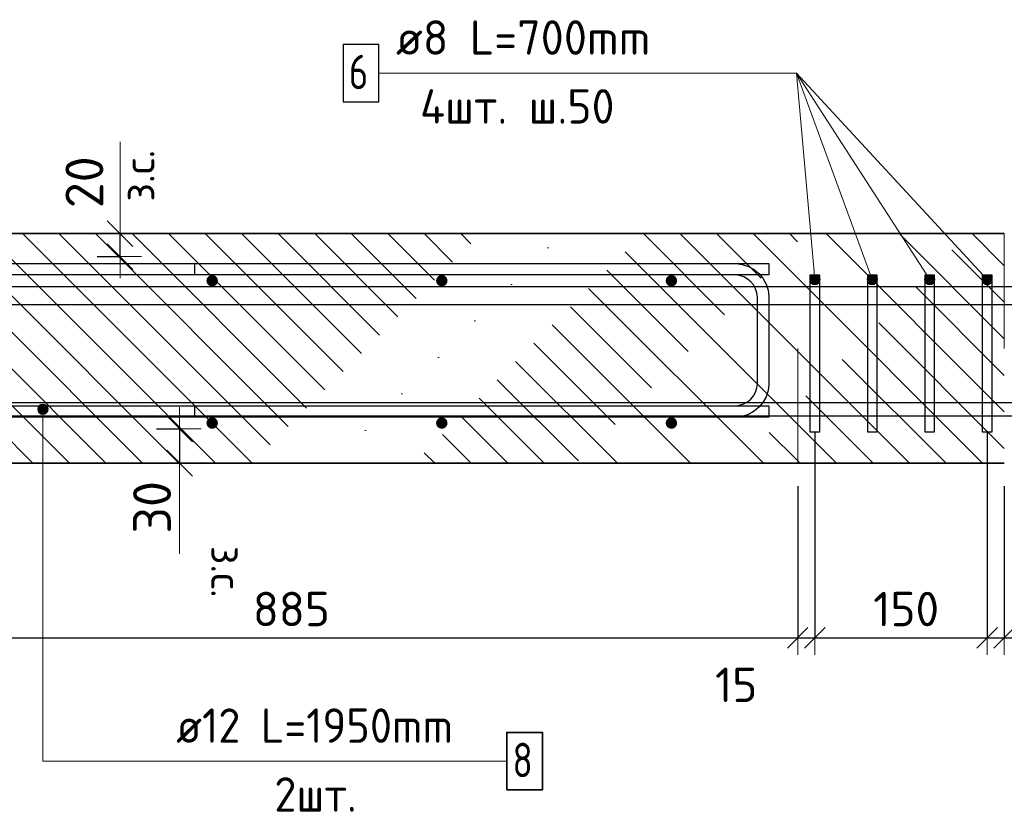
# Model space of a CAD drawing. Header units: metres. Extents: x -38 to 98, y -15 to 21.
# Tile 140 of 147: x 87.705 to 88.563, y -5.735 to -5.044. Entities that reach past the tile are written whole.
import ezdxf

# ---------------------------------------------------------------- set-up
doc = ezdxf.new("R2010")
doc.units = ezdxf.units.M
doc.header["$PDMODE"] = 65
doc.linetypes.add('______2', pattern=[0.0405, 0.03, -0.0105])
for name, color, linetype, lineweight in [('XR$5$Арм. стержнями верхней зоны', 180, 'Continuous', 35), ('XR$5$Арм. стержнями нижней зоны', 180, 'Continuous', 35), ('XR$5$Арм.стержн. Арматура края', 96, 'Continuous', 35), ('XR$5$Арм.стержн. Хомут', 240, 'Continuous', 35), ('XR$5$Арм.стержн.горизонт. 1', 180, 'Continuous', 35), ('XR$5$Арм.стержн.горизонт. 2', 202, 'Continuous', 35), ('XR$5$Перекрытие (1)', 7, 'Continuous', 35), ('XR$5$Размерная линия (1)', 7, 'Continuous', 13), ('XR$5$Размерная линия_ общее', 7, 'Continuous', 13)]:
    doc.layers.add(name, color=color, linetype=linetype, lineweight=lineweight)
doc.styles.add('ISOCPEUR', font='txt')
doc.dimstyles.new('DIMSTYLE_11', dxfattribs={"dimtxt": 0.033, "dimasz": 0.0375, "dimexe": 0, "dimexo": 0, "dimgap": 0.0165, "dimtad": 2, "dimdec": 0, "dimlfac": 1000, "dimrnd": 1, "dimzin": 12, "dimdsep": 46, "dimtxsty": 'ISOCPEUR', "dimblk1": 'ALL_ML_STRICH', "dimblk2": 'ALL_ML_STRICH', "dimsah": 1, "dimcen": 0, "dimclrd": 7, "dimclre": 256, "dimclrt": 7, "dimadec": 0, "dimazin": 0, "dimtfac": 1, "dimtdec": 0, "dimtix": 1, "dimtmove": 2, "dimatfit": 3, "dimfxl": 0, "dimtvp": 1.2, "dimtzin": 0, "dimlwd": 0, "dimlwe": -3, "dimarcsym": 0})
doc.dimstyles.new('DIMSTYLE_24', dxfattribs={"dimtxt": 0.03, "dimasz": 0.03, "dimexe": 0, "dimexo": 0, "dimgap": 0.015, "dimtad": 2, "dimdec": 0, "dimlfac": 1000, "dimrnd": 5, "dimzin": 12, "dimdsep": 46, "dimtxsty": 'ISOCPEUR', "dimblk1": 'ALL_ML_STRICH', "dimblk2": 'ALL_ML_STRICH', "dimsah": 1, "dimcen": 0, "dimclrd": 7, "dimclre": 256, "dimclrt": 7, "dimadec": 0, "dimazin": 0, "dimtfac": 1, "dimtdec": 0, "dimtix": 1, "dimtmove": 2, "dimatfit": 3, "dimfxl": 0, "dimtzin": 0, "dimlwd": 0, "dimlwe": -3, "dimarcsym": 0})
doc.dimstyles.new('DIMSTYLE_32', dxfattribs={"dimtxt": 0.03, "dimasz": 0.03, "dimexe": 0, "dimexo": 0, "dimgap": 0.015, "dimtad": 0, "dimdec": 0, "dimlfac": 1000, "dimrnd": 5, "dimzin": 12, "dimdsep": 46, "dimtxsty": 'ISOCPEUR', "dimblk1": 'ALL_ML_STRICH', "dimblk2": 'ALL_ML_STRICH', "dimsah": 1, "dimcen": 0, "dimclrd": 7, "dimclre": 256, "dimclrt": 7, "dimadec": 0, "dimazin": 0, "dimtfac": 1, "dimtdec": 0, "dimtix": 1, "dimtmove": 2, "dimatfit": 3, "dimfxl": 0, "dimtvp": 1.2, "dimtzin": 0, "dimlwd": 0, "dimlwe": -3, "dimarcsym": 0})
pattern_1 = [(135, (0, 0), (-0.031819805, -0.031819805), [0.4, -0.05, 0, -0.05]), (135, (-0.01591, -0.01591), (-0.031819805, -0.031819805), [0.8, -0.1, 0.1, -0.1])]

# ---------------------------------------------------------------- blocks, each defined once
blk = doc.blocks.new('ALL_ML_STRICH')
at = {"color": 0, "linetype": 'ByBlock', "lineweight": -2}
for p, q in [((0, -0.5), (0, 0.5)), ((-0.3, -0.3), (0.3, 0.3)), ((-1, 0), (0.5, 0))]:
    blk.add_line(p, q, dxfattribs=at)
blk = doc.blocks.new('*D709')
at = {"layer": 'DEFPOINTS', "color": 7, "linetype": 'Continuous', "lineweight": 13, "transparency": 33554687}
for p in [(87.49808, -5.37781), (88.38308, -5.43081), (87.49808, -5.58282)]:
    blk.add_point(p, dxfattribs=at)
at = {"layer": 'XR$5$Размерная линия (1)', "color": 9, "linetype": 'Continuous', "lineweight": -2, "true_color": 0xc7c7c7, "transparency": 33554687}
for p, q in [((87.49808, -5.39781), (87.49808, -5.58282)), ((88.38308, -5.45081), (88.38308, -5.58282))]:
    blk.add_line(p, q, dxfattribs=at)
at = {"layer": 'XR$5$Размерная линия (1)', "color": 7, "linetype": 'Continuous', "lineweight": -2, "transparency": 33554687}
blk.add_line((87.49808, -5.58282), (88.38308, -5.58282), dxfattribs=at)
at = {"layer": 'XR$5$Размерная линия (1)', "color": 7, "linetype": 'Continuous', "lineweight": 13, "transparency": 33554687, "xscale": 0.03, "yscale": 0.03, "zscale": 0.03, "rotation": 180}
blk.add_blockref('ALL_ML_STRICH', (87.49808, -5.58282), dxfattribs=at)
at = {"layer": 'XR$5$Размерная линия (1)', "color": 7, "linetype": 'Continuous', "lineweight": 13, "transparency": 33554687, "xscale": 0.03, "yscale": 0.03, "zscale": 0.03}
blk.add_blockref('ALL_ML_STRICH', (88.38308, -5.58282), dxfattribs=at)
at = {"layer": 'XR$5$Размерная линия (1)', "color": 7, "linetype": 'Continuous', "lineweight": 13, "transparency": 33554687, "insert": (87.94208, -5.55782), "char_height": 0.03, "width": 0.09, "attachment_point": 5, "style": 'ISOCPEUR'}
blk.add_mtext('\\A1;{885}', dxfattribs=at)
blk = doc.blocks.new('*D710')
at = {"layer": 'DEFPOINTS', "color": 7, "linetype": 'Continuous', "lineweight": 13, "transparency": 33554687}
for p in [(88.39808, -5.38381), (88.38308, -5.43081), (88.38308, -5.58282)]:
    blk.add_point(p, dxfattribs=at)
at = {"layer": 'XR$5$Размерная линия (1)', "color": 9, "linetype": 'Continuous', "lineweight": -2, "true_color": 0xc7c7c7, "transparency": 33554687}
for p, q in [((88.39808, -5.40381), (88.39808, -5.58282)), ((88.38308, -5.45081), (88.38308, -5.58282))]:
    blk.add_line(p, q, dxfattribs=at)
at = {"layer": 'XR$5$Размерная линия (1)', "color": 7, "linetype": 'Continuous', "lineweight": -2, "transparency": 33554687}
blk.add_line((88.38308, -5.58282), (88.39808, -5.58282), dxfattribs=at)
at = {"layer": 'XR$5$Размерная линия (1)', "color": 7, "linetype": 'Continuous', "lineweight": 13, "transparency": 33554687, "xscale": 0.03, "yscale": 0.03, "zscale": 0.03, "rotation": 180}
blk.add_blockref('ALL_ML_STRICH', (88.38308, -5.58282), dxfattribs=at)
at = {"layer": 'XR$5$Размерная линия (1)', "color": 7, "linetype": 'Continuous', "lineweight": 13, "transparency": 33554687, "xscale": 0.03, "yscale": 0.03, "zscale": 0.03}
blk.add_blockref('ALL_ML_STRICH', (88.39808, -5.58282), dxfattribs=at)
at = {"layer": 'XR$5$Размерная линия (1)', "color": 7, "linetype": 'Continuous', "lineweight": 13, "transparency": 33554687, "insert": (88.32954, -5.62384), "char_height": 0.03, "width": 0.06, "attachment_point": 5, "style": 'ISOCPEUR'}
blk.add_mtext('\\A1;{15}', dxfattribs=at)
blk = doc.blocks.new('*D711')
at = {"layer": 'DEFPOINTS', "color": 7, "linetype": 'Continuous', "lineweight": 13, "transparency": 33554687}
for p in [(88.39808, -5.38381), (88.54808, -5.38381), (88.39808, -5.58282)]:
    blk.add_point(p, dxfattribs=at)
at = {"layer": 'XR$5$Размерная линия (1)', "color": 9, "linetype": 'Continuous', "lineweight": -2, "true_color": 0xc7c7c7, "transparency": 33554687}
for p, q in [((88.39808, -5.40381), (88.39808, -5.58282)), ((88.54808, -5.40381), (88.54808, -5.58282))]:
    blk.add_line(p, q, dxfattribs=at)
at = {"layer": 'XR$5$Размерная линия (1)', "color": 7, "linetype": 'Continuous', "lineweight": -2, "transparency": 33554687}
blk.add_line((88.39808, -5.58282), (88.54808, -5.58282), dxfattribs=at)
at = {"layer": 'XR$5$Размерная линия (1)', "color": 7, "linetype": 'Continuous', "lineweight": 13, "transparency": 33554687, "xscale": 0.03, "yscale": 0.03, "zscale": 0.03, "rotation": 180}
blk.add_blockref('ALL_ML_STRICH', (88.39808, -5.58282), dxfattribs=at)
at = {"layer": 'XR$5$Размерная линия (1)', "color": 7, "linetype": 'Continuous', "lineweight": 13, "transparency": 33554687, "xscale": 0.03, "yscale": 0.03, "zscale": 0.03}
blk.add_blockref('ALL_ML_STRICH', (88.54808, -5.58282), dxfattribs=at)
at = {"layer": 'XR$5$Размерная линия (1)', "color": 7, "linetype": 'Continuous', "lineweight": 13, "transparency": 33554687, "insert": (88.47758, -5.55782), "char_height": 0.03, "width": 0.09, "attachment_point": 5, "style": 'ISOCPEUR'}
blk.add_mtext('\\A1;{150}', dxfattribs=at)
blk = doc.blocks.new('*D712')
at = {"layer": 'DEFPOINTS', "color": 7, "linetype": 'Continuous', "lineweight": 13, "transparency": 33554687}
for p in [(88.54808, -5.38381), (88.56308, -5.43081), (88.54808, -5.58282)]:
    blk.add_point(p, dxfattribs=at)
at = {"layer": 'XR$5$Размерная линия (1)', "color": 9, "linetype": 'Continuous', "lineweight": -2, "true_color": 0xc7c7c7, "transparency": 33554687}
for p, q in [((88.54808, -5.40381), (88.54808, -5.58282)), ((88.56308, -5.45081), (88.56308, -5.58282))]:
    blk.add_line(p, q, dxfattribs=at)
at = {"layer": 'XR$5$Размерная линия (1)', "color": 7, "linetype": 'Continuous', "lineweight": -2, "transparency": 33554687}
blk.add_line((88.54808, -5.58282), (88.56308, -5.58282), dxfattribs=at)
at = {"layer": 'XR$5$Размерная линия (1)', "color": 7, "linetype": 'Continuous', "lineweight": 13, "transparency": 33554687, "xscale": 0.03, "yscale": 0.03, "zscale": 0.03, "rotation": 180}
blk.add_blockref('ALL_ML_STRICH', (88.54808, -5.58282), dxfattribs=at)
at = {"layer": 'XR$5$Размерная линия (1)', "color": 7, "linetype": 'Continuous', "lineweight": 13, "transparency": 33554687, "xscale": 0.03, "yscale": 0.03, "zscale": 0.03}
blk.add_blockref('ALL_ML_STRICH', (88.56308, -5.58282), dxfattribs=at)
at = {"layer": 'XR$5$Размерная линия (1)', "color": 7, "linetype": 'Continuous', "lineweight": 13, "transparency": 33554687, "insert": (88.59839, -5.62262), "char_height": 0.03, "width": 0.06, "attachment_point": 5, "style": 'ISOCPEUR'}
blk.add_mtext('\\A1;{15}', dxfattribs=at)
blk = doc.blocks.new('*D713')
at = {"layer": 'DEFPOINTS', "color": 7, "linetype": 'Continuous', "lineweight": 13, "transparency": 33554687}
for p in [(89.44808, -5.37781), (88.56308, -5.43081), (88.56308, -5.58282)]:
    blk.add_point(p, dxfattribs=at)
at = {"layer": 'XR$5$Размерная линия (1)', "color": 9, "linetype": 'Continuous', "lineweight": -2, "true_color": 0xc7c7c7, "transparency": 33554687}
for p, q in [((89.44808, -5.39781), (89.44808, -5.58282)), ((88.56308, -5.45081), (88.56308, -5.58282))]:
    blk.add_line(p, q, dxfattribs=at)
at = {"layer": 'XR$5$Размерная линия (1)', "color": 7, "linetype": 'Continuous', "lineweight": -2, "transparency": 33554687}
blk.add_line((88.56308, -5.58282), (89.44808, -5.58282), dxfattribs=at)
at = {"layer": 'XR$5$Размерная линия (1)', "color": 7, "linetype": 'Continuous', "lineweight": 13, "transparency": 33554687, "xscale": 0.03, "yscale": 0.03, "zscale": 0.03, "rotation": 180}
blk.add_blockref('ALL_ML_STRICH', (88.56308, -5.58282), dxfattribs=at)
at = {"layer": 'XR$5$Размерная линия (1)', "color": 7, "linetype": 'Continuous', "lineweight": 13, "transparency": 33554687, "xscale": 0.03, "yscale": 0.03, "zscale": 0.03}
blk.add_blockref('ALL_ML_STRICH', (89.44808, -5.58282), dxfattribs=at)
at = {"layer": 'XR$5$Размерная линия (1)', "color": 7, "linetype": 'Continuous', "lineweight": 13, "transparency": 33554687, "insert": (89.00708, -5.55782), "char_height": 0.03, "width": 0.09, "attachment_point": 5, "style": 'ISOCPEUR'}
blk.add_mtext('\\A1;{885}', dxfattribs=at)
blk = doc.blocks.new('*D856')
at = {"layer": 'DEFPOINTS', "color": 7, "linetype": 'Continuous', "lineweight": 13, "transparency": 33554687}
for p in [(87.80471, -5.40081), (87.8447, -5.40081), (87.80471, -5.43081)]:
    blk.add_point(p, dxfattribs=at)
at = {"layer": 'XR$5$Размерная линия_ общее', "color": 253, "linetype": 'Continuous', "lineweight": -2, "true_color": 0xa0a0a0, "transparency": 33554687}
for p, q in [((87.82471, -5.40081), (87.8447, -5.40081)), ((87.82471, -5.43081), (87.8447, -5.43081))]:
    blk.add_line(p, q, dxfattribs=at)
at = {"layer": 'XR$5$Размерная линия_ общее', "color": 7, "linetype": 'Continuous', "lineweight": -2, "transparency": 33554687}
blk.add_line((87.8447, -5.40081), (87.8447, -5.43081), dxfattribs=at)
at = {"layer": 'XR$5$Размерная линия_ общее', "color": 7, "linetype": 'Continuous', "lineweight": 13, "transparency": 33554687, "xscale": 0.0375, "yscale": 0.0375, "zscale": 0.0375}
for p, rotation in [((87.8447, -5.40081), 90), ((87.8447, -5.43081), 270)]:
    blk.add_blockref('ALL_ML_STRICH', p, dxfattribs=dict(at, rotation=rotation))
at = {"layer": 'XR$5$Размерная линия_ общее', "color": 7, "linetype": 'Continuous', "lineweight": 13, "transparency": 33554687, "insert": (87.8207, -5.46923), "char_height": 0.033, "width": 0.066, "attachment_point": 5, "rotation": 90, "style": 'ISOCPEUR'}
blk.add_mtext('\\A1;{30}', dxfattribs=at)
at = {"layer": 'XR$5$Размерная линия_ общее', "color": 7, "linetype": 'Continuous', "lineweight": 13, "transparency": 33554687, "insert": (87.89924, -5.50272), "char_height": 0.027, "width": 0.00135, "attachment_point": 1, "rotation": 270, "line_spacing_factor": 0.60241, "style": 'ISOCPEUR'}
blk.add_mtext('з.с.', dxfattribs=at)
blk = doc.blocks.new('*D857')
at = {"layer": 'DEFPOINTS', "color": 7, "linetype": 'Continuous', "lineweight": 13, "transparency": 33554687}
for p in [(87.75284, -5.23081), (87.75284, -5.25081), (87.79283, -5.25081)]:
    blk.add_point(p, dxfattribs=at)
at = {"layer": 'XR$5$Размерная линия_ общее', "color": 253, "linetype": 'Continuous', "lineweight": -2, "true_color": 0xa0a0a0, "transparency": 33554687}
for p, q in [((87.77284, -5.23081), (87.79283, -5.23081)), ((87.77284, -5.25081), (87.79283, -5.25081))]:
    blk.add_line(p, q, dxfattribs=at)
at = {"layer": 'XR$5$Размерная линия_ общее', "color": 7, "linetype": 'Continuous', "lineweight": -2, "transparency": 33554687}
blk.add_line((87.79283, -5.25081), (87.79283, -5.23081), dxfattribs=at)
at = {"layer": 'XR$5$Размерная линия_ общее', "color": 7, "linetype": 'Continuous', "lineweight": 13, "transparency": 33554687, "xscale": 0.0375, "yscale": 0.0375, "zscale": 0.0375}
for p, rotation in [((87.79283, -5.23081), 90), ((87.79283, -5.25081), 270)]:
    blk.add_blockref('ALL_ML_STRICH', p, dxfattribs=dict(at, rotation=rotation))
at = {"layer": 'XR$5$Размерная линия_ общее', "color": 7, "linetype": 'Continuous', "lineweight": 13, "transparency": 33554687, "insert": (87.7957, -5.20295), "char_height": 0.027, "width": 0.00135, "attachment_point": 1, "rotation": 90, "line_spacing_factor": 0.60241, "style": 'ISOCPEUR'}
blk.add_mtext('з.с.', dxfattribs=at)
at = {"layer": 'XR$5$Размерная линия_ общее', "color": 7, "linetype": 'Continuous', "lineweight": 13, "transparency": 33554687, "insert": (87.76176, -5.18601), "char_height": 0.033, "width": 0.066, "attachment_point": 5, "rotation": 90, "style": 'ISOCPEUR'}
blk.add_mtext('\\A1;{20}', dxfattribs=at)

msp = doc.modelspace()

# ---------------------------------------------------------------- hatches: boundary and pattern name
at = {"linetype": 'Continuous', "lineweight": 13, "transparency": 33554687}
h = msp.add_hatch(dxfattribs=at)
h.set_pattern_fill('__________540', scale=0.015, style=0, pattern_type=2)
h.set_pattern_definition(pattern_1)
h.paths.add_polyline_path([(88.38308, -5.43081), (88.38308, -5.23081), (87.19134, -5.23081), (87.19134, -5.43081)], flags=0)
h = msp.add_hatch(dxfattribs=at)
h.set_pattern_fill('__________540', scale=0.015, style=0, pattern_type=2)
h.set_pattern_definition(pattern_1)
h.paths.add_polyline_path([(88.56308, -5.23081), (88.38308, -5.23081), (88.38308, -5.43081), (88.56308, -5.43081)], flags=0)
at = {"layer": 'XR$5$Арм. стержнями верхней зоны', "linetype": 'Continuous', "lineweight": 50, "transparency": 33554687}
for points in [[(87.87808, -5.27181), (87.8777, -5.2699), (87.87662, -5.26827), (87.875, -5.26719), (87.87308, -5.26681), (87.87117, -5.26719), (87.86955, -5.26827), (87.86846, -5.2699), (87.86808, -5.27181), (87.86846, -5.27372), (87.86955, -5.27535), (87.87117, -5.27643), (87.87308, -5.27681), (87.875, -5.27643), (87.87662, -5.27535), (87.8777, -5.27372)], [(88.07808, -5.27181), (88.0777, -5.2699), (88.07662, -5.26827), (88.075, -5.26719), (88.07308, -5.26681), (88.07117, -5.26719), (88.06955, -5.26827), (88.06846, -5.2699), (88.06808, -5.27181), (88.06846, -5.27372), (88.06955, -5.27535), (88.07117, -5.27643), (88.07308, -5.27681), (88.075, -5.27643), (88.07662, -5.27535), (88.0777, -5.27372)], [(88.27808, -5.27181), (88.2777, -5.2699), (88.27662, -5.26827), (88.275, -5.26719), (88.27308, -5.26681), (88.27117, -5.26719), (88.26955, -5.26827), (88.26846, -5.2699), (88.26808, -5.27181), (88.26846, -5.27372), (88.26955, -5.27535), (88.27117, -5.27643), (88.27308, -5.27681), (88.275, -5.27643), (88.27662, -5.27535), (88.2777, -5.27372)]]:
    msp.add_hatch(color=4, dxfattribs=at).paths.add_polyline_path(points)
at = {"layer": 'XR$5$Арм. стержнями нижней зоны', "linetype": 'Continuous', "lineweight": 50, "transparency": 33554687}
for points in [[(87.87808, -5.39581), (87.8777, -5.3939), (87.87662, -5.39227), (87.875, -5.39119), (87.87308, -5.39081), (87.87117, -5.39119), (87.86955, -5.39227), (87.86846, -5.3939), (87.86808, -5.39581), (87.86846, -5.39772), (87.86955, -5.39935), (87.87117, -5.40043), (87.87308, -5.40081), (87.875, -5.40043), (87.87662, -5.39935), (87.8777, -5.39772)], [(88.07808, -5.39581), (88.0777, -5.3939), (88.07662, -5.39227), (88.075, -5.39119), (88.07308, -5.39081), (88.07117, -5.39119), (88.06955, -5.39227), (88.06846, -5.3939), (88.06808, -5.39581), (88.06846, -5.39772), (88.06955, -5.39935), (88.07117, -5.40043), (88.07308, -5.40081), (88.075, -5.40043), (88.07662, -5.39935), (88.0777, -5.39772)], [(88.27808, -5.39581), (88.2777, -5.3939), (88.27662, -5.39227), (88.275, -5.39119), (88.27308, -5.39081), (88.27117, -5.39119), (88.26955, -5.39227), (88.26846, -5.3939), (88.26808, -5.39581), (88.26846, -5.39772), (88.26955, -5.39935), (88.27117, -5.40043), (88.27308, -5.40081), (88.275, -5.40043), (88.27662, -5.39935), (88.2777, -5.39772)]]:
    msp.add_hatch(color=4, dxfattribs=at).paths.add_polyline_path(points)
at = {"layer": 'XR$5$Арм.стержн. Хомут', "linetype": 'Continuous', "lineweight": 13, "transparency": 33554687}
for points in [[(88.40174, -5.26823), (88.39403, -5.26891), (88.3936, -5.27121)], [(88.40174, -5.26823), (88.3936, -5.27121), (88.40256, -5.27041)], [(88.40256, -5.27041), (88.3936, -5.27121), (88.39443, -5.27339)], [(88.39998, -5.26676), (88.3955, -5.26715), (88.39403, -5.26891)], [(88.39998, -5.26676), (88.39403, -5.26891), (88.40174, -5.26823)], [(88.40256, -5.27041), (88.39443, -5.27339), (88.40214, -5.27271)], [(88.40214, -5.27271), (88.39443, -5.27339), (88.39618, -5.27486)], [(88.3955, -5.26715), (88.39998, -5.26676), (88.39768, -5.26633)], [(88.40214, -5.27271), (88.39618, -5.27486), (88.40067, -5.27447)], [(88.40067, -5.27447), (88.39618, -5.27486), (88.39848, -5.27529)], [(88.44886, -5.2664), (88.44464, -5.26795), (88.44367, -5.27003)], [(88.44886, -5.2664), (88.44367, -5.27003), (88.45094, -5.26736)], [(88.45094, -5.26736), (88.44367, -5.27003), (88.44386, -5.27236)], [(88.45094, -5.26736), (88.44386, -5.27236), (88.45231, -5.26926)], [(88.45231, -5.26926), (88.44386, -5.27236), (88.44522, -5.27425)], [(88.44464, -5.26795), (88.44886, -5.2664), (88.44653, -5.26658)], [(88.45231, -5.26926), (88.44522, -5.27425), (88.45249, -5.27159)], [(88.45249, -5.27159), (88.44522, -5.27425), (88.4473, -5.27522)], [(88.45249, -5.27159), (88.4473, -5.27522), (88.45153, -5.27367)], [(88.45153, -5.27367), (88.4473, -5.27522), (88.44963, -5.27503)], [(88.49788, -5.26634), (88.49409, -5.26878), (88.49361, -5.27102)], [(88.49788, -5.26634), (88.49361, -5.27102), (88.50012, -5.26682)], [(88.50012, -5.26682), (88.49361, -5.27102), (88.4943, -5.27325)], [(88.49409, -5.26878), (88.49788, -5.26634), (88.49564, -5.26703)], [(88.50012, -5.26682), (88.4943, -5.27325), (88.50186, -5.26837)], [(88.50186, -5.26837), (88.4943, -5.27325), (88.49605, -5.2748)], [(88.50186, -5.26837), (88.49605, -5.2748), (88.50255, -5.2706)], [(88.50255, -5.2706), (88.49605, -5.2748), (88.49829, -5.27528)], [(88.50255, -5.2706), (88.49829, -5.27528), (88.50207, -5.27284)], [(88.50207, -5.27284), (88.49829, -5.27528), (88.50052, -5.27459)], [(88.54711, -5.26644), (88.5438, -5.26949), (88.54371, -5.27178)], [(88.54711, -5.26644), (88.54371, -5.27178), (88.5494, -5.26653)], [(88.5494, -5.26653), (88.54371, -5.27178), (88.54477, -5.27386)], [(88.5438, -5.26949), (88.54711, -5.26644), (88.54503, -5.2675)], [(88.5494, -5.26653), (88.54477, -5.27386), (88.55139, -5.26776)], [(88.55139, -5.26776), (88.54477, -5.27386), (88.54676, -5.27509)], [(88.55139, -5.26776), (88.54676, -5.27509), (88.55245, -5.26984)], [(88.55245, -5.26984), (88.54676, -5.27509), (88.54905, -5.27518)], [(88.55245, -5.26984), (88.54905, -5.27518), (88.55236, -5.27213)], [(88.55236, -5.27213), (88.54905, -5.27518), (88.55113, -5.27412)]]:
    msp.add_hatch(color=7, dxfattribs=at).paths.add_polyline_path(points)
at = {"layer": 'XR$5$Арм.стержн.горизонт. 2', "linetype": 'Continuous', "lineweight": 13, "transparency": 33554687}
for points in [[(87.72118, -5.38381), (87.73018, -5.38381), (87.72955, -5.38156)], [(87.72118, -5.38381), (87.72955, -5.38156), (87.72181, -5.38156)], [(87.72118, -5.38381), (87.73018, -5.38381), (87.72955, -5.38156)], [(87.72118, -5.38381), (87.72955, -5.38156), (87.72181, -5.38156)], [(87.72181, -5.38606), (87.73018, -5.38381), (87.72118, -5.38381)], [(87.72181, -5.38606), (87.73018, -5.38381), (87.72118, -5.38381)], [(87.72181, -5.38156), (87.72955, -5.38156), (87.72793, -5.37994)], [(87.72181, -5.38156), (87.72793, -5.37994), (87.72343, -5.37994)], [(87.72181, -5.38156), (87.72955, -5.38156), (87.72793, -5.37994)], [(87.72181, -5.38156), (87.72793, -5.37994), (87.72343, -5.37994)], [(87.72181, -5.38606), (87.72955, -5.38606), (87.73018, -5.38381)], [(87.72181, -5.38606), (87.72955, -5.38606), (87.73018, -5.38381)], [(87.72343, -5.38768), (87.72955, -5.38606), (87.72181, -5.38606)], [(87.72343, -5.38768), (87.72955, -5.38606), (87.72181, -5.38606)], [(87.72343, -5.37994), (87.72793, -5.37994), (87.72568, -5.37931)], [(87.72343, -5.37994), (87.72793, -5.37994), (87.72568, -5.37931)], [(87.72343, -5.38768), (87.72793, -5.38768), (87.72955, -5.38606)], [(87.72343, -5.38768), (87.72793, -5.38768), (87.72955, -5.38606)], [(87.72793, -5.38768), (87.72343, -5.38768), (87.72568, -5.38831)], [(87.72793, -5.38768), (87.72343, -5.38768), (87.72568, -5.38831)]]:
    msp.add_hatch(color=7, dxfattribs=at).paths.add_polyline_path(points)

# ---------------------------------------------------------------- linework, layer by layer
at = {"color": 7, "linetype": 'Continuous', "lineweight": 13, "transparency": 33554687}
for p, q in [((87.79283, -5.23081), (87.79283, -5.15081)), ((87.8447, -5.43081), (87.8447, -5.50981))]:
    msp.add_line(p, q, dxfattribs=at)
at = {"color": 7, "linetype": 'Continuous', "lineweight": 35, "transparency": 33554687}
for p, q in [((88.38308, -5.23081), (87.19134, -5.23081)), ((88.56308, -5.23081), (88.38308, -5.23081)), ((87.19134, -5.43081), (88.38308, -5.43081)), ((88.38308, -5.43081), (88.56308, -5.43081))]:
    msp.add_line(p, q, dxfattribs=at)
at = {"layer": 'XR$5$Арм. стержнями верхней зоны', "color": 4, "linetype": 'Continuous', "lineweight": 25, "transparency": 33554687}
msp.add_lwpolyline([(87.18634, -5.25681), (88.35808, -5.25681), (88.35808, -5.26681), (87.18634, -5.26681), (87.18634, -5.25681)], dxfattribs=at)
msp.add_lwpolyline([(87.18634, -5.25681), (88.35808, -5.25681), (88.35808, -5.26681), (87.18634, -5.26681), (87.18634, -5.25681)], dxfattribs=at)
at = {"layer": 'XR$5$Арм. стержнями нижней зоны', "color": 4, "linetype": 'Continuous', "lineweight": 25, "transparency": 33554687}
msp.add_lwpolyline([(87.18634, -5.38081), (88.35808, -5.38081), (88.35808, -5.39081), (87.18634, -5.39081), (87.18634, -5.38081)], dxfattribs=at)
msp.add_lwpolyline([(87.18634, -5.38081), (88.35808, -5.38081), (88.35808, -5.39081), (87.18634, -5.39081), (87.18634, -5.38081)], dxfattribs=at)
at = {"layer": 'XR$5$Арм.стержн. Арматура края', "color": 4, "linetype": 'Continuous', "lineweight": 25, "transparency": 33554687}
msp.add_lwpolyline([(87.85808, -5.38081), (88.32883, -5.38081), (88.33246, -5.3803), (88.33613, -5.37909), (88.33948, -5.37721), (88.34221, -5.37494), (88.34449, -5.37221), (88.34637, -5.36885), (88.34758, -5.36519), (88.34808, -5.36155), (88.34808, -5.28607), (88.34758, -5.28243), (88.34637, -5.27876), (88.34449, -5.27541), (88.34221, -5.27268), (88.33948, -5.2704), (88.33613, -5.26852), (88.33246, -5.26732), (88.32883, -5.26681), (87.85808, -5.26681), (87.85808, -5.25681), (88.32952, -5.25681), (88.33473, -5.25754), (88.34017, -5.25933), (88.34518, -5.26213), (88.34931, -5.26558), (88.35276, -5.26971), (88.35556, -5.27472), (88.35736, -5.28016), (88.35808, -5.28537), (88.35808, -5.36225), (88.35736, -5.36746), (88.35556, -5.3729), (88.35276, -5.37791), (88.34931, -5.38204), (88.34518, -5.38549), (88.34017, -5.38829), (88.33473, -5.39008), (88.32952, -5.39081), (87.85808, -5.39081), (87.85808, -5.38081)], dxfattribs=at)
msp.add_lwpolyline([(87.85808, -5.38081), (88.32883, -5.38081), (88.33246, -5.3803), (88.33613, -5.37909), (88.33948, -5.37721), (88.34221, -5.37494), (88.34449, -5.37221), (88.34637, -5.36885), (88.34758, -5.36519), (88.34808, -5.36155), (88.34808, -5.28607), (88.34758, -5.28243), (88.34637, -5.27876), (88.34449, -5.27541), (88.34221, -5.27268), (88.33948, -5.2704), (88.33613, -5.26852), (88.33246, -5.26732), (88.32883, -5.26681), (87.85808, -5.26681), (87.85808, -5.25681), (88.32952, -5.25681), (88.33473, -5.25754), (88.34017, -5.25933), (88.34518, -5.26213), (88.34931, -5.26558), (88.35276, -5.26971), (88.35556, -5.27472), (88.35736, -5.28016), (88.35808, -5.28537), (88.35808, -5.36225), (88.35736, -5.36746), (88.35556, -5.3729), (88.35276, -5.37791), (88.34931, -5.38204), (88.34518, -5.38549), (88.34017, -5.38829), (88.33473, -5.39008), (88.32952, -5.39081), (87.85808, -5.39081), (87.85808, -5.38081)], dxfattribs=at)
at = {"layer": 'XR$5$Арм.стержн. Хомут', "color": 7, "linetype": 'Continuous', "lineweight": 13, "transparency": 33554687}
for p, q in [((88.01811, -5.09093), (88.38211, -5.09093)), ((88.38211, -5.09093), (88.54808, -5.27081)), ((88.38211, -5.09093), (88.49808, -5.27081)), ((88.38211, -5.09093), (88.44808, -5.27081)), ((88.38211, -5.09093), (88.39808, -5.27081)), ((88.3936, -5.27121), (88.3936, -5.27121)), ((88.39768, -5.26633), (88.39768, -5.26633)), ((88.40256, -5.27041), (88.40256, -5.27041)), ((88.44386, -5.27236), (88.44386, -5.27236)), ((88.44653, -5.26658), (88.44653, -5.26658)), ((88.45231, -5.26926), (88.45231, -5.26926)), ((88.4943, -5.27325), (88.4943, -5.27325)), ((88.49564, -5.26703), (88.49564, -5.26703)), ((88.50052, -5.27459), (88.50052, -5.27459)), ((88.50186, -5.26837), (88.50186, -5.26837)), ((88.54477, -5.27386), (88.54477, -5.27386)), ((88.54503, -5.2675), (88.54503, -5.2675)), ((88.55113, -5.27412), (88.55113, -5.27412)), ((88.55139, -5.26776), (88.55139, -5.26776)), ((88.39848, -5.27529), (88.39848, -5.27529)), ((88.44963, -5.27503), (88.44963, -5.27503))]:
    msp.add_line(p, q, dxfattribs=at)
at = {"layer": 'XR$5$Арм.стержн. Хомут', "color": 7, "linetype": 'Continuous', "lineweight": 25, "transparency": 33554687}
msp.add_lwpolyline([(87.98711, -5.11593), (88.01811, -5.11593), (88.01811, -5.06593), (87.98711, -5.06593), (87.98711, -5.11593)], dxfattribs=at)
at = {"layer": 'XR$5$Арм.стержн. Хомут', "color": 40, "linetype": 'Continuous', "lineweight": 25, "transparency": 33554687}
for points in [[(88.40208, -5.26681), (88.40208, -5.40381), (88.39408, -5.40381), (88.39408, -5.26681), (88.40208, -5.26681)], [(88.45208, -5.26681), (88.45208, -5.40381), (88.44408, -5.40381), (88.44408, -5.26681), (88.45208, -5.26681)], [(88.50208, -5.26681), (88.50208, -5.40381), (88.49408, -5.40381), (88.49408, -5.26681), (88.50208, -5.26681)], [(88.55208, -5.26681), (88.55208, -5.40381), (88.54408, -5.40381), (88.54408, -5.26681), (88.55208, -5.26681)]]:
    msp.add_lwpolyline(points, dxfattribs=at)
at = {"layer": 'XR$5$Арм.стержн. Хомут', "color": 7, "linetype": 'Continuous', "lineweight": 13, "transparency": 33554687}
for centre in [(88.39808, -5.27081), (88.44808, -5.27081), (88.49808, -5.27081), (88.54808, -5.27081)]:
    msp.add_circle(centre, 0.0045, dxfattribs=at)
at = {"layer": 'XR$5$Арм.стержн.горизонт. 1', "color": 7, "linetype": 'Continuous', "lineweight": 25, "transparency": 33554687}
msp.add_lwpolyline([(89.60308, -5.29281), (87.26308, -5.29281), (87.26308, -5.27681), (89.60308, -5.27681), (89.60308, -5.29281)], dxfattribs=at)
msp.add_lwpolyline([(89.60308, -5.29281), (87.26308, -5.29281), (87.26308, -5.27681), (89.60308, -5.27681), (89.60308, -5.29281)], dxfattribs=at)
at = {"layer": 'XR$5$Арм.стержн.горизонт. 2', "color": 7, "linetype": 'Continuous', "lineweight": 13, "transparency": 33554687}
for p, q in [((87.72118, -5.38381), (87.72118, -5.38381)), ((87.72118, -5.38381), (87.72118, -5.38381)), ((87.72568, -5.37931), (87.72568, -5.37931)), ((87.72568, -5.37931), (87.72568, -5.37931)), ((87.72568, -5.69038), (87.72568, -5.38381)), ((87.72568, -5.69038), (87.72568, -5.38381)), ((87.73018, -5.38381), (87.73018, -5.38381)), ((87.73018, -5.38381), (87.73018, -5.38381)), ((87.72568, -5.38831), (87.72568, -5.38831)), ((87.72568, -5.38831), (87.72568, -5.38831)), ((87.72568, -5.69038), (88.12968, -5.69038))]:
    msp.add_line(p, q, dxfattribs=at)
at = {"layer": 'XR$5$Арм.стержн.горизонт. 2', "color": 34, "linetype": 'Continuous', "lineweight": 25, "transparency": 33554687}
msp.add_lwpolyline([(87.49808, -5.37781), (89.44808, -5.37781), (89.44808, -5.38981), (87.49808, -5.38981), (87.49808, -5.37781)], dxfattribs=at)
msp.add_lwpolyline([(87.49808, -5.37781), (89.44808, -5.37781), (89.44808, -5.38981), (87.49808, -5.38981), (87.49808, -5.37781)], dxfattribs=at)
at = {"layer": 'XR$5$Арм.стержн.горизонт. 2', "color": 7, "linetype": 'Continuous', "lineweight": 35, "transparency": 33554687}
msp.add_lwpolyline([(88.12968, -5.71538), (88.16068, -5.71538), (88.16068, -5.66538), (88.12968, -5.66538), (88.12968, -5.71538)], dxfattribs=at)
at = {"layer": 'XR$5$Арм.стержн.горизонт. 2', "color": 7, "linetype": 'Continuous', "lineweight": 13, "transparency": 33554687}
msp.add_circle((87.72568, -5.38381), 0.0045, dxfattribs=at)
msp.add_circle((87.72568, -5.38381), 0.0045, dxfattribs=at)
at = {"layer": 'XR$5$Перекрытие (1)', "color": 7, "linetype": '______2', "lineweight": 18, "transparency": 33554687}
for p, q in [((88.38308, -5.43081), (88.38308, -5.23081)), ((88.56308, -5.23081), (88.56308, -5.43081))]:
    msp.add_line(p, q, dxfattribs=at)

# ---------------------------------------------------------------- texts
at = {"layer": 'XR$5$Арм.стержн. Хомут', "color": 7, "linetype": 'Continuous', "lineweight": 25, "transparency": 33554687, "char_height": 0.03, "attachment_point": 7, "style": 'ISOCPEUR'}
for s, insert, width in [('\\W0.98;ø8 L=700mm ', (88.03311, -5.07493), 0.2575264), ('\\W0.78;6', (87.99211, -5.10493), 0.0326407), ('\\W0.97;4шт. ш.50 ', (88.05411, -5.13493), 0.2154876)]:
    msp.add_mtext(s, dxfattribs=dict(at, insert=insert, width=width))
at = {"layer": 'XR$5$Арм.стержн.горизонт. 2', "color": 7, "linetype": 'Continuous', "lineweight": 25, "transparency": 33554687, "char_height": 0.03, "attachment_point": 7, "style": 'ISOCPEUR'}
for s, insert, width in [('\\W0.94;ø12 L=1950mm ', (87.84168, -5.67438), 0.2869609), ('\\W0.78;8', (88.13468, -5.70438), 0.0326407), ('\\W0.94;2шт. ', (87.92718, -5.73438), 0.1161286)]:
    msp.add_mtext(s, dxfattribs=dict(at, insert=insert, width=width))

# ---------------------------------------------------------------- dimensions: what is measured, and where the dimension line sits
at = {"layer": 'XR$5$Размерная линия (1)', "color": 7, "linetype": 'Continuous', "lineweight": 13, "transparency": 33554687}
for base, p1, p2, dimstyle, picture, middle in [((88.38308, -5.58282), (87.49808, -5.39781), (88.38308, -5.45081), 'DIMSTYLE_24', '*D709', (87.94208, -5.55782)), ((88.39808, -5.58282), (88.38308, -5.45081), (88.39808, -5.40381), 'DIMSTYLE_32', '*D710', (88.32954, -5.62384)), ((88.54808, -5.58282), (88.39808, -5.40381), (88.54808, -5.40381), 'DIMSTYLE_24', '*D711', (88.47758, -5.55782)), ((88.56308, -5.58282), (88.54808, -5.40381), (88.56308, -5.45081), 'DIMSTYLE_32', '*D712', (88.59839, -5.62262)), ((89.44808, -5.58282), (88.56308, -5.45081), (89.44808, -5.39781), 'DIMSTYLE_24', '*D713', (89.00708, -5.55782))]:
    dim = msp.add_linear_dim(base=base, p1=p1, p2=p2, dimstyle=dimstyle, override={"dimpost": '<>', "dimclrd": 7, "dimclre": 9, "dimclrt": 7, "dimlwd": 0, "dimlwe": 65533}, dxfattribs=at)
    dim.commit()
    dim.dimension.update_dxf_attribs({"geometry": picture, "text_midpoint": middle, "dimtype": 160})
at = {"layer": 'XR$5$Размерная линия_ общее', "color": 7, "linetype": 'Continuous', "lineweight": 13, "transparency": 33554687}
for base, p1, p2, angle, picture, middle in [((87.79283, -5.23081), (87.77284, -5.25081), (87.77284, -5.23081), 90, '*D857', (87.76176, -5.18601)), ((87.8447, -5.43081), (87.82471, -5.40081), (87.82471, -5.43081), 270, '*D856', (87.8207, -5.46923))]:
    dim = msp.add_linear_dim(base=base, p1=p1, p2=p2, angle=angle, text='<>\\Xз.с.', dimstyle='DIMSTYLE_11', override={"dimpost": '<>', "dimclrd": 7, "dimclre": 253, "dimclrt": 7, "dimlwd": 0, "dimlwe": 65533}, dxfattribs=at)
    dim.commit()
    dim.dimension.update_dxf_attribs({"geometry": picture, "text_midpoint": middle, "dimtype": 160})

doc.saveas('drawing.dxf')
